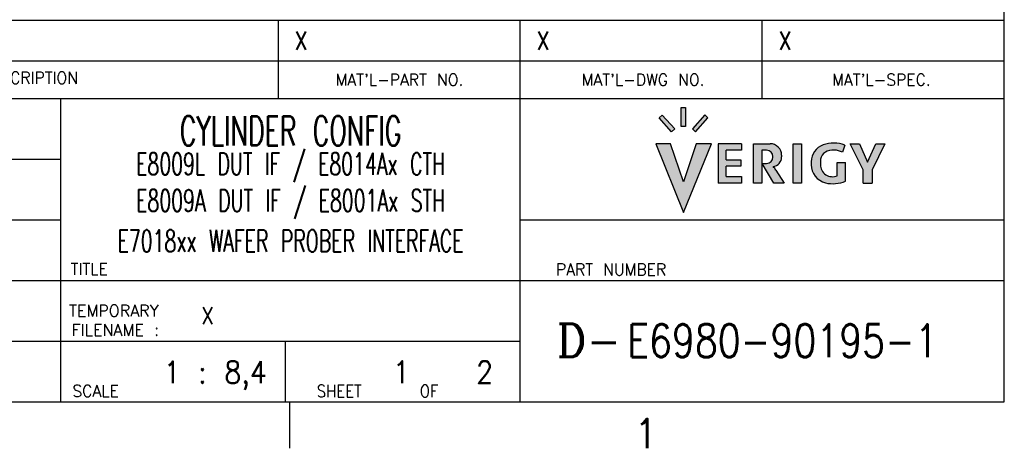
# Model space of a CAD drawing. Extents: x -1765 to 4890, y -3431 to 1272.
# Tile 188 of 189: x 3709 to 4836, y -3431 to -2941. Entities that reach past the tile are written whole.
import ezdxf

# ---------------------------------------------------------------- set-up
doc = ezdxf.new("R2010")
doc.units = 0
doc.layers.add('1', color=7, linetype='CONTINUOUS')
doc.styles.add('CONVERTER_1', font='txt.shx', dxfattribs={"width": 0.81})
doc.styles.add('CONVERTER_10', font='txt.shx', dxfattribs={"width": 0.97031249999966})
doc.styles.add('CONVERTER_12', font='txt.shx', dxfattribs={"width": 0.97875000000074})
doc.styles.add('CONVERTER_2', font='txt.shx', dxfattribs={"width": 0.63})
doc.styles.add('CONVERTER_7', font='txt.shx', dxfattribs={"width": 0.9})
doc.styles.add('CONVERTER_8', font='txt.shx', dxfattribs={"width": 0.99})
doc.styles.add('CONVERTER_9', font='complex.shx', dxfattribs={"width": 0.95})

# ---------------------------------------------------------------- blocks, each defined once
blk = doc.blocks.new('ATA1_S', base_point=(-213.9843043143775, -422.2505840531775))
at = {"layer": '1', "linetype": 'CONTINUOUS'}
for color, points in [(8, [(522.1190567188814, -382.1905679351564), (521.5368598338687, -382.190567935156), (521.5368598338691, -384.7522342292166), (522.1190567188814, -384.7522342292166)]), (8, [(520.6307334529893, -385.0830112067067), (518.9422465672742, -383.2077565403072), (518.5095899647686, -383.5973222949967), (520.1980768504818, -385.4725769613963)]), (8, [(524.7395431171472, -383.1929710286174), (523.040059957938, -385.0804382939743), (523.4727165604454, -385.4700040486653), (525.1721997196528, -383.582536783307)]), (2, [(525.670251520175, -387.1122142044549), (523.5773968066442, -387.1122142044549), (521.8415499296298, -392.2937664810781), (520.07276424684, -387.1122142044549), (518.0462807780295, -387.1122142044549), (521.82623265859, -396.4855840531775)]), (8, [(529.7535090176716, -387.1122142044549), (526.5747140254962, -387.1122142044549), (526.5747140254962, -392.4800694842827), (529.7535090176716, -392.4800694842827), (529.7535090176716, -391.5951302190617), (527.6692441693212, -391.5951302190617), (527.6692441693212, -390.1629258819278), (529.6487135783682, -390.1629258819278), (529.6487135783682, -389.3129184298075), (527.6692441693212, -389.3129184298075), (527.6692441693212, -387.9855095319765), (529.7535090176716, -387.9855095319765)]), (8, [(537.9132909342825, -387.1122142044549), (536.7721850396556, -387.1122142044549), (536.7721850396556, -392.4800694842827), (537.9132909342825, -392.4800694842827)]), (8, [(549.2962807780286, -387.1122142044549), (548.0459798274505, -387.1122142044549), (546.93243789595, -389.6156608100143), (545.8188959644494, -387.1122142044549), (544.5685950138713, -387.1122142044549), (546.3202139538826, -390.6503410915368), (546.3202139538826, -392.4800694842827), (547.5446618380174, -392.4800694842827), (547.5446618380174, -390.6503410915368)])]:
    blk.add_hatch(color=color, dxfattribs=at).paths.add_polyline_path(points)
h = blk.add_hatch(color=8, dxfattribs=at)
edge = h.paths.add_edge_path()
edge.add_line((533.6486955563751, -387.1122142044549), (531.3953042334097, -387.1122142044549))
edge.add_line((531.3953042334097, -387.1122142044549), (531.3953042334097, -392.4800694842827))
edge.add_line((531.3953042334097, -392.4800694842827), (532.5014783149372, -392.4800694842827))
edge.add_line((532.5014783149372, -392.4800694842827), (532.5014783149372, -387.9855095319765))
edge.add_line((532.5014783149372, -387.9855095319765), (533.1535388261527, -387.9855095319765))
edge.add_arc((533.1535388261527, -388.8588048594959), 0.8732953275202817, 360, 450, ccw=False)
edge.add_line((534.026834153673, -388.8588048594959), (534.026834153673, -388.9170245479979))
edge.add_arc((533.1535388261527, -388.9170245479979), 0.8732953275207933, 270, 360, ccw=False)
edge.add_line((533.1535388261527, -389.7903198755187), (532.5485174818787, -389.7903198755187))
edge.add_line((532.5485174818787, -389.7903198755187), (534.164682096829, -392.4800694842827))
edge.add_line((534.164682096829, -392.4800694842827), (535.5501958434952, -392.4800694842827))
edge.add_line((535.5501958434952, -392.4800694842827), (534.4328700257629, -390.6919743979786))
edge.add_arc((532.1123345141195, -392.1420059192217), 2.7363253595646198, 31.9999999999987, 44.29296093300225)
edge.add_arc((533.8754629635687, -388.9064467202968), 1.3390528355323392, -81.60598581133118, 0)
edge.add_line((535.2145157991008, -388.9064467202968), (535.2145157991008, -388.6780344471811))
edge.add_arc((533.6486955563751, -388.6780344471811), 1.5658202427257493, 0, 90)
h = blk.add_hatch(color=8, dxfattribs=at)
edge = h.paths.add_edge_path()
edge.add_arc((542.2891291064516, -391.2108802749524), 4.191817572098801, 68.66454883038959, 109.72351309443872)
edge.add_arc((541.6996869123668, -389.5667583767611), 2.4452269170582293, 109.7235130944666, 180)
edge.add_line((539.2544599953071, -389.5667583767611), (539.2544599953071, -389.9618261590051))
edge.add_arc((541.8044823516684, -389.9618261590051), 2.5500223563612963, 180, -104.03813238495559)
edge.add_arc((542.2083775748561, -388.3464716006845), 4.215105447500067, -104.03813238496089, -65.84529084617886)
edge.add_line((543.9332067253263, -392.1925187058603), (543.9332067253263, -389.6622365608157))
edge.add_line((543.9332067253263, -389.6622365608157), (542.8037447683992, -389.6622365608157))
edge.add_line((542.8037447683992, -389.6622365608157), (542.8037447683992, -391.4608451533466))
edge.add_arc((542.1444769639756, -389.9445249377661), 1.653439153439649, 540, 293.4985067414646, ccw=False)
edge.add_line((540.491037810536, -389.9445249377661), (540.491037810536, -389.5339302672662))
edge.add_arc((542.0394585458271, -389.5339302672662), 1.5484207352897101, 450, 540, ccw=False)
edge.add_line((542.0394585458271, -387.9855095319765), (542.4220994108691, -387.9855095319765))
edge.add_arc((542.4220994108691, -390.16412087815), 2.1786113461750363, 420.3242601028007, 450, ccw=False)
edge.add_line((543.5007099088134, -388.2712535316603), (543.8142281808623, -387.306343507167))
at = {"layer": '1', "color": 7, "linetype": 'CONTINUOUS'}
for p, q in [((565.5756956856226, -422.2505840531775), (565.5756956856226, 124.9094159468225)), ((360.813465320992, -375.8162090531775), (466.5756956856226, -375.8162090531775)), ((466.5756956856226, -375.8162090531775), (565.5756956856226, -375.8162090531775)), ((466.5756956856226, -380.9755840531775), (360.813465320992, -380.9755840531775)), ((436.9428055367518, -422.2505840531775), (436.9428055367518, -380.9755840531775)), ((565.5756956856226, -380.9755840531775), (466.5756956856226, -380.9755840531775)), ((499.5756956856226, -422.2505840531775), (499.5756956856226, -380.9755840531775)), ((499.5756956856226, -397.4855840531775), (565.5756956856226, -397.4855840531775)), ((436.9428055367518, -405.7405840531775), (565.5756956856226, -405.7405840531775)), ((-213.9843043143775, -422.2505840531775), (565.5756956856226, -422.2505840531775))]:
    blk.add_line(p, q, dxfattribs=at)
at = {"layer": '1', "color": 1, "linetype": 'CONTINUOUS'}
for p, q in [((466.5756956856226, -370.3162090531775), (360.813465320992, -370.3162090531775)), ((499.5756956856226, -370.3162090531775), (466.5756956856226, -370.3162090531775)), ((466.5756956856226, -370.3162090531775), (466.5756956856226, -375.8162090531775)), ((499.5756956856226, -380.9755840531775), (499.5756956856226, -370.3162090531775)), ((532.5756956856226, -370.3162090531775), (499.5756956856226, -370.3162090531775)), ((565.5756956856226, -370.3162090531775), (532.5756956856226, -370.3162090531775)), ((532.5756956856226, -380.9755840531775), (532.5756956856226, -370.3162090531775)), ((466.5756956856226, -375.8162090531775), (466.5756956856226, -380.9755840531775)), ((360.813465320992, -389.2305840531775), (436.9428055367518, -389.2305840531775)), ((360.813465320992, -397.4855840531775), (436.9428055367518, -397.4855840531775)), ((360.813465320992, -405.7405840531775), (436.9428055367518, -405.7405840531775)), ((335.813465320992, -413.9955840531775), (499.5756956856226, -413.9955840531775)), ((467.5475706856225, -422.2505840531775), (467.5475706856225, -413.9955840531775)), ((468.1306956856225, -422.2505840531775), (468.1306956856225, -428.6005840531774))]:
    blk.add_line(p, q, dxfattribs=at)
at = {"layer": '1', "color": 8, "linetype": 'CONTINUOUS'}
for p, q in [((521.5368598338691, -384.7522342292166), (521.5368598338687, -382.190567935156)), ((521.5368598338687, -382.190567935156), (522.1190567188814, -382.1905679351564)), ((522.1190567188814, -382.1905679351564), (522.1190567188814, -384.7522342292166)), ((518.5095899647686, -383.5973222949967), (518.9422465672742, -383.2077565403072)), ((520.1980768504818, -385.4725769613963), (518.5095899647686, -383.5973222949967)), ((518.9422465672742, -383.2077565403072), (520.6307334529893, -385.0830112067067)), ((524.7395431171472, -383.1929710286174), (523.040059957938, -385.0804382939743)), ((523.4727165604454, -385.4700040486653), (525.1721997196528, -383.582536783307)), ((525.1721997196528, -383.582536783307), (524.7395431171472, -383.1929710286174)), ((520.6307334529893, -385.0830112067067), (520.1980768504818, -385.4725769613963)), ((522.1190567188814, -384.7522342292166), (521.5368598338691, -384.7522342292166)), ((523.040059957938, -385.0804382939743), (523.4727165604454, -385.4700040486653)), ((526.5747140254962, -387.1122142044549), (526.5747140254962, -392.4800694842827)), ((529.7535090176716, -387.1122142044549), (526.5747140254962, -387.1122142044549)), ((527.6692441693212, -389.3129184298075), (527.6692441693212, -387.9855095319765)), ((529.7535090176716, -387.9855095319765), (527.6692441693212, -387.9855095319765)), ((529.7535090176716, -387.1122142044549), (529.7535090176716, -387.9855095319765)), ((531.3953042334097, -387.1122142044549), (533.6486955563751, -387.1122142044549)), ((531.3953042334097, -392.4800694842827), (531.3953042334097, -387.1122142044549)), ((532.5014783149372, -387.9855095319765), (532.5014783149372, -392.4800694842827)), ((533.1535388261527, -387.9855095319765), (532.5014783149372, -387.9855095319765)), ((536.7721850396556, -392.4800694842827), (536.7721850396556, -387.1122142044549)), ((536.7721850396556, -387.1122142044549), (537.9132909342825, -387.1122142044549)), ((537.9132909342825, -387.1122142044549), (537.9132909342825, -392.4800694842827)), ((542.4220994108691, -387.9855095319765), (542.0394585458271, -387.9855095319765)), ((543.8142281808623, -387.306343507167), (543.5007099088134, -388.2712535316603)), ((544.5685950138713, -387.1122142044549), (545.8188959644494, -387.1122142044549)), ((546.3202139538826, -390.6503410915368), (544.5685950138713, -387.1122142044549)), ((545.8188959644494, -387.1122142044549), (546.93243789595, -389.6156608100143)), ((546.93243789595, -389.6156608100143), (548.0459798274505, -387.1122142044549)), ((549.2962807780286, -387.1122142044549), (547.5446618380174, -390.6503410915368)), ((548.0459798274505, -387.1122142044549), (549.2962807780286, -387.1122142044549)), ((527.6692441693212, -389.3129184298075), (529.6487135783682, -389.3129184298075)), ((529.6487135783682, -389.3129184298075), (529.6487135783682, -390.1629258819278)), ((534.026834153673, -388.9170245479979), (534.026834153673, -388.8588048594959)), ((535.2145157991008, -388.6780344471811), (535.2145157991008, -388.9064467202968)), ((527.6692441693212, -391.5951302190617), (527.6692441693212, -390.1629258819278)), ((529.6487135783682, -390.1629258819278), (527.6692441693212, -390.1629258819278)), ((532.5485174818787, -389.7903198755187), (533.1535388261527, -389.7903198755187)), ((534.164682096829, -392.4800694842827), (532.5485174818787, -389.7903198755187)), ((539.2544599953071, -389.5667583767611), (539.2544599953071, -389.9618261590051)), ((540.491037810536, -389.5339302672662), (540.491037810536, -389.9445249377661)), ((542.8037447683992, -389.6622365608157), (543.9332067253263, -389.6622365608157)), ((542.8037447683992, -391.4608451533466), (542.8037447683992, -389.6622365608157)), ((543.9332067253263, -392.1925187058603), (543.9332067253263, -389.6622365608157)), ((546.3202139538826, -392.4800694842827), (546.3202139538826, -390.6503410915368)), ((547.5446618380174, -390.6503410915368), (547.5446618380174, -392.4800694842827)), ((527.6692441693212, -391.5951302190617), (529.7535090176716, -391.5951302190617)), ((529.7535090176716, -391.5951302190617), (529.7535090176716, -392.4800694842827)), ((534.4328700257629, -390.6919743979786), (535.5501958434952, -392.4800694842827)), ((529.7535090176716, -392.4800694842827), (526.5747140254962, -392.4800694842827)), ((532.5014783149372, -392.4800694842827), (531.3953042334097, -392.4800694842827)), ((535.5501958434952, -392.4800694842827), (534.164682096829, -392.4800694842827)), ((537.9132909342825, -392.4800694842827), (536.7721850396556, -392.4800694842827)), ((546.3202139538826, -392.4800694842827), (547.5446618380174, -392.4800694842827))]:
    blk.add_line(p, q, dxfattribs=at)
at = {"layer": '1', "color": 2, "linetype": 'CONTINUOUS'}
for p, q in [((520.07276424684, -387.1122142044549), (518.0462807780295, -387.1122142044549)), ((518.0462807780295, -387.1122142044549), (521.82623265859, -396.4855840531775)), ((521.8415499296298, -392.2937664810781), (520.07276424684, -387.1122142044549)), ((521.82623265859, -396.4855840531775), (525.670251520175, -387.1122142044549)), ((523.5773968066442, -387.1122142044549), (521.8415499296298, -392.2937664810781)), ((525.670251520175, -387.1122142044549), (523.5773968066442, -387.1122142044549))]:
    blk.add_line(p, q, dxfattribs=at)
at = {"layer": '1', "color": 8, "linetype": 'CONTINUOUS'}
for centre, radius, start, end in [((533.1535388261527, -388.8588048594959), 0.87329532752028, 0, 90), ((533.6486955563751, -388.6780344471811), 1.56582024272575, 0, 90), ((541.6996869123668, -389.5667583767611), 2.44522691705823, 109.7235130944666, 180), ((542.0394585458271, -389.5339302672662), 1.54842073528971, 90, 180), ((542.2891291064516, -391.2108802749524), 4.1918175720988, 68.66454883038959, 109.72351309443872), ((542.4220994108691, -390.16412087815), 2.17861134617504, 60.32426010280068, 90), ((533.1535388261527, -388.9170245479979), 0.87329532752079, -90, 0), ((533.8754629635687, -388.9064467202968), 1.33905283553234, -81.60598581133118, 0), ((532.1123345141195, -392.1420059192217), 2.73632535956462, 31.9999999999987, 44.29296093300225), ((541.8044823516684, -389.9618261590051), 2.5500223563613, 180, -104.03813238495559), ((542.1444769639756, -389.9445249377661), 1.65343915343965, 180, -66.50149325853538), ((542.2083775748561, -388.3464716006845), 4.21510544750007, -104.03813238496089, -65.84529084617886)]:
    blk.add_arc(centre, radius, start, end, dxfattribs=at)
at = {"layer": '1', "color": 1}
for s, height, style, width, p in [('TITLE', 1.60000000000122, 'CONVERTER_10', 0.97031249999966, (438.2740791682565, -404.9665511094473)), ('PART NUMBER', 1.60000000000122, 'CONVERTER_10', 0.97031249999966, (504.4458138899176, -405.0451243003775)), ('TEMPORARY', 1.60000000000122, 'CONVERTER_8', 0.99, (438.0440804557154, -410.6667245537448)), ('X', 2.3, 'CONVERTER_7', 0.9, (456.0814378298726, -411.6911645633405)), ('FILENAME :', 1.60000000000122, 'CONVERTER_8', 0.99, (438.4030103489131, -413.2774379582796)), ('D-', 4.5, 'CONVERTER_9', 0.95, (504.5599345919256, -416.1542082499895)), ('1 : 8,4', 3, 'CONVERTER_7', 0.9, (450.9471423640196, -419.7342445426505)), ('1', 3, 'CONVERTER_7', 0.9, (482.2089925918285, -419.7158329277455)), ('2', 3, 'CONVERTER_7', 0.9, (493.5687990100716, -419.7342445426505)), ('SCALE', 1.60000000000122, 'CONVERTER_10', 0.97031249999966, (438.5133657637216, -421.5801144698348))]:
    blk.add_text(s, height=height, dxfattribs=dict(at, style=style, width=width)).set_placement(p)
for s, insert, char_height, attachment_point, style in [('X', (468.8103673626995, -373.0662090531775), 2.5, 4, 'CONVERTER_1'), ('X', (501.8103673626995, -373.0662090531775), 2.5, 4, 'CONVERTER_1'), ('X', (534.8103673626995, -373.0662090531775), 2.5, 4, 'CONVERTER_1'), ('PART/MATERIAL-DESCRIPTION', (423.832090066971, -378.3958965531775), 1.6, 5, 'CONVERTER_10'), ("MAT'L-PART NO.", (483.1120381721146, -378.3958965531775), 1.6, 5, 'CONVERTER_10'), ("MAT'L-DWG NO.", (516.3279624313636, -378.3958965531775), 1.6, 5, 'CONVERTER_10'), ("MAT'L-SPEC.", (548.8273315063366, -378.3958965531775), 1.6, 5, 'CONVERTER_10'), ('CYLINDER CONFIG', (468.2592506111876, -385.3580840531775), 4, 5, 'CONVERTER_2'), ('E8009L DUT IF / E8014Ax CTH', (468.2592506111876, -390.3580840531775), 3, 5, 'CONVERTER_2'), ('E8009A DUT IF / E8001Ax STH', (468.2592506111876, -395.3580840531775), 3, 5, 'CONVERTER_2'), ('E7018xx WAFER PROBER INTERFACE', (468.2592506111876, -400.3580840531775), 3, 5, 'CONVERTER_2'), ('E6980-90195-1', (514.1725095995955, -413.9455840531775), 4.5, 4, 'CONVERTER_1'), ('SHEET      OF', (480.1190535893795, -420.7980499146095), 1.65, 5, 'CONVERTER_7')]:
    blk.add_mtext(s, dxfattribs=dict(at, insert=insert, char_height=char_height, attachment_point=attachment_point, style=style))
at = {"layer": '1', "color": 7, "insert": (516.7281956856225, -428.6005840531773), "char_height": 4, "attachment_point": 8, "style": 'CONVERTER_12'}
blk.add_mtext('1', dxfattribs=at)

msp = doc.modelspace()

# ---------------------------------------------------------------- block references
at = {"layer": '1', "xscale": 8.40000000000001, "yscale": 8.40000000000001, "zscale": 8.40000000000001}
msp.add_blockref('ATA1_S', (-1711.8744345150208, -3378.0046724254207), dxfattribs=at)

doc.saveas('drawing.dxf')
